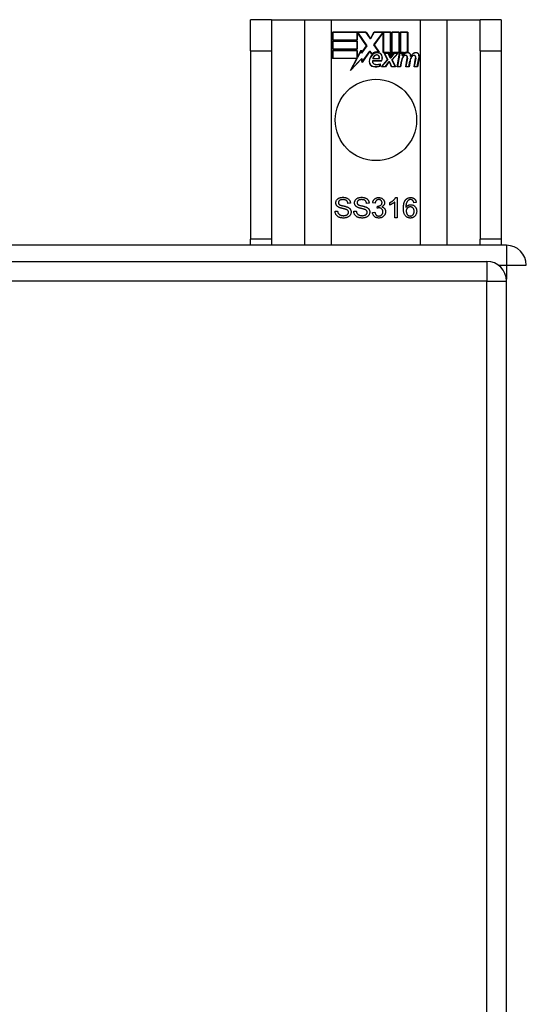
# Model space of a CAD drawing. Header units: inches. Extents: x 28 to 747, y 82 to 346.
# Tile 130 of 246: x 383.91 to 386.43, y 224.51 to 229.42. Entities that reach past the tile are written whole.
import ezdxf

# ---------------------------------------------------------------- set-up
doc = ezdxf.new("R2010")
doc.units = ezdxf.units.IN
doc.header["$MEASUREMENT"] = 0
doc.layers.add('Visible Edges(ANSI)', color=7, linetype='Continuous', lineweight=25)
doc.layers.add('Visible Tangent Edges(ANSI)', color=7, linetype='Continuous', lineweight=25)

msp = doc.modelspace()

# ---------------------------------------------------------------- linework, layer by layer
at = {"layer": 'Visible Edges(ANSI)'}
for p, q in [((385.1612, 229.4171), (385.0562, 229.4171)), ((385.0562, 229.2611), (385.0562, 229.4171)), ((385.1612, 229.4171), (385.1612, 229.2611)), ((385.1612, 229.4171), (385.3253, 229.4171)), ((385.3253, 229.4171), (385.46, 229.4171)), ((385.46, 229.4171), (385.9024, 229.4171)), ((385.9024, 229.4171), (386.037, 229.4171)), ((386.037, 229.4171), (386.2012, 229.4171)), ((386.2012, 229.2611), (386.2012, 229.4171)), ((386.3062, 229.4171), (386.2012, 229.4171)), ((386.3062, 229.4171), (386.3062, 229.2611)), ((385.465, 229.3149), (385.465, 229.3551)), ((385.465, 229.3551), (385.6322, 229.3551)), ((385.4657, 229.3543), (385.4657, 229.3157)), ((385.6318, 229.3543), (385.4657, 229.3543)), ((385.5876, 229.3157), (385.5876, 229.3502)), ((385.5876, 229.3502), (385.5921, 229.3502)), ((385.5917, 229.3494), (385.5883, 229.3494)), ((385.5883, 229.3494), (385.5883, 229.3149)), ((385.6345, 229.2872), (385.5917, 229.3494)), ((385.5921, 229.3502), (385.6354, 229.2872)), ((385.6543, 229.321), (385.6318, 229.3543)), ((385.6322, 229.3551), (385.6542, 229.3224)), ((385.6542, 229.3224), (385.6716, 229.3551)), ((385.672, 229.3543), (385.6543, 229.321)), ((385.671, 229.2923), (385.7143, 229.3502)), ((385.6716, 229.3551), (385.7552, 229.3551)), ((385.7545, 229.3543), (385.672, 229.3543)), ((385.7147, 229.3494), (385.672, 229.2923)), ((385.7143, 229.3502), (385.7185, 229.3502)), ((385.7177, 229.3494), (385.7147, 229.3494)), ((385.7177, 229.254), (385.7177, 229.3494)), ((385.7185, 229.3502), (385.7185, 229.2548)), ((385.7545, 229.2356), (385.7545, 229.3543)), ((385.7552, 229.3551), (385.7552, 229.2319)), ((385.7605, 229.2411), (385.7605, 229.3551)), ((385.7605, 229.3551), (385.7976, 229.3551)), ((385.7612, 229.3543), (385.7612, 229.2434)), ((385.7968, 229.3543), (385.7612, 229.3543)), ((385.7968, 229.2548), (385.7968, 229.3543)), ((385.7976, 229.3551), (385.7976, 229.254)), ((385.8028, 229.254), (385.8028, 229.3551)), ((385.8028, 229.3551), (385.84, 229.3551)), ((385.8036, 229.3543), (385.8036, 229.2548)), ((385.8392, 229.3543), (385.8036, 229.3543)), ((385.8392, 229.2565), (385.8392, 229.3543)), ((385.84, 229.3551), (385.84, 229.2557)), ((385.5883, 229.3149), (385.465, 229.3149)), ((385.465, 229.2696), (385.465, 229.3097)), ((385.465, 229.3097), (385.5883, 229.3097)), ((385.5883, 229.2696), (385.465, 229.2696)), ((385.4657, 229.3157), (385.5876, 229.3157)), ((385.4657, 229.3089), (385.4657, 229.2703)), ((385.5876, 229.3089), (385.4657, 229.3089)), ((385.4657, 229.2703), (385.5876, 229.2703)), ((385.5876, 229.2703), (385.5876, 229.3089)), ((385.5883, 229.3097), (385.5883, 229.2696)), ((385.6354, 229.2872), (385.6095, 229.2502)), ((385.6099, 229.2521), (385.6345, 229.2872)), ((385.6961, 229.2561), (385.671, 229.2923)), ((385.672, 229.2923), (385.6978, 229.2549)), ((385.0562, 229.2611), (385.0562, 228.3231)), ((385.1612, 229.2611), (385.1612, 228.3231)), ((385.465, 229.2238), (385.465, 229.2639)), ((385.465, 229.2639), (385.5883, 229.2639)), ((385.5862, 229.2238), (385.465, 229.2238)), ((385.5876, 229.2632), (385.4657, 229.2632)), ((385.4657, 229.2632), (385.4657, 229.2246)), ((385.4657, 229.2246), (385.5874, 229.2246)), ((385.5551, 229.1642), (385.5862, 229.2238)), ((385.6099, 229.2219), (385.5551, 229.1642)), ((385.5874, 229.2246), (385.5583, 229.1686)), ((385.5583, 229.1686), (385.6105, 229.2236)), ((385.5876, 229.2287), (385.5876, 229.2632)), ((385.5896, 229.2287), (385.5876, 229.2287)), ((385.5883, 229.2639), (385.5883, 229.2294)), ((385.5883, 229.2294), (385.5891, 229.2294)), ((385.5891, 229.2294), (385.6075, 229.2647)), ((385.6071, 229.2624), (385.5896, 229.2287)), ((385.6095, 229.2502), (385.6071, 229.2624)), ((385.6075, 229.2647), (385.6099, 229.2521)), ((385.6124, 229.2042), (385.6099, 229.2219)), ((385.6105, 229.2236), (385.6129, 229.2062)), ((385.6517, 229.2593), (385.6124, 229.2042)), ((385.6129, 229.2062), (385.6518, 229.2606)), ((385.6604, 229.2448), (385.6517, 229.2593)), ((385.6518, 229.2606), (385.6605, 229.246)), ((385.6971, 229.2223), (385.6659, 229.2223)), ((385.6667, 229.2231), (385.6967, 229.2231)), ((385.7458, 229.254), (385.7177, 229.254)), ((385.7185, 229.2548), (385.7463, 229.2548)), ((385.7398, 229.2171), (385.7226, 229.2504)), ((385.7226, 229.2504), (385.7428, 229.2504)), ((385.7238, 229.2497), (385.7407, 229.217)), ((385.7423, 229.2497), (385.7238, 229.2497)), ((385.7521, 229.2267), (385.7423, 229.2497)), ((385.7428, 229.2504), (385.7526, 229.2275)), ((385.7552, 229.2319), (385.7458, 229.254)), ((385.7463, 229.2548), (385.7545, 229.2356)), ((385.7556, 229.2267), (385.7521, 229.2267)), ((385.7526, 229.2275), (385.7552, 229.2275)), ((385.7552, 229.2275), (385.7719, 229.2504)), ((385.7723, 229.2497), (385.7556, 229.2267)), ((385.7698, 229.254), (385.7605, 229.2411)), ((385.7611, 229.2174), (385.7906, 229.2497)), ((385.7612, 229.2434), (385.7695, 229.2548)), ((385.7923, 229.2504), (385.762, 229.2173)), ((385.7695, 229.2548), (385.7968, 229.2548)), ((385.7976, 229.254), (385.7698, 229.254)), ((385.7719, 229.2504), (385.7923, 229.2504)), ((385.7906, 229.2497), (385.7723, 229.2497)), ((385.7875, 229.1822), (385.7995, 229.2504)), ((385.8001, 229.2497), (385.7883, 229.1829)), ((385.7995, 229.2504), (385.8137, 229.2504)), ((385.8129, 229.2497), (385.8001, 229.2497)), ((385.8182, 229.254), (385.8028, 229.254)), ((385.8036, 229.2548), (385.819, 229.2548)), ((385.8118, 229.2377), (385.8129, 229.2497)), ((385.8167, 229.2377), (385.8118, 229.2377)), ((385.8137, 229.2504), (385.8127, 229.2384)), ((385.8127, 229.2384), (385.8163, 229.2384)), ((385.8175, 229.2463), (385.8182, 229.254)), ((385.819, 229.2548), (385.8185, 229.2483)), ((385.8298, 229.1822), (385.8374, 229.2253)), ((385.8382, 229.2252), (385.8307, 229.1829)), ((385.8718, 229.1822), (385.8794, 229.2253)), ((385.8802, 229.2252), (385.8727, 229.1829)), ((385.8877, 229.1829), (385.8959, 229.2252)), ((385.8966, 229.225), (385.8883, 229.1822)), ((386.2012, 229.2611), (386.2012, 228.3231)), ((386.3062, 229.2611), (386.3062, 228.3231)), ((385.6643, 229.2126), (385.7101, 229.2126)), ((385.7106, 229.2118), (385.6648, 229.2118)), ((385.7016, 229.1861), (385.7016, 229.1957)), ((385.7023, 229.1968), (385.7023, 229.1856)), ((385.7091, 229.1822), (385.7398, 229.2171)), ((385.7293, 229.1822), (385.7091, 229.1822)), ((385.7407, 229.217), (385.7107, 229.1829)), ((385.7107, 229.1829), (385.7289, 229.1829)), ((385.7289, 229.1829), (385.7458, 229.2073)), ((385.7462, 229.2066), (385.7293, 229.1822)), ((385.7458, 229.2073), (385.7497, 229.2073)), ((385.7492, 229.2066), (385.7462, 229.2066)), ((385.7586, 229.1822), (385.7492, 229.2066)), ((385.7497, 229.2073), (385.7591, 229.1829)), ((385.7788, 229.1822), (385.7586, 229.1822)), ((385.7591, 229.1829), (385.7776, 229.1829)), ((385.7776, 229.1829), (385.7611, 229.2174)), ((385.762, 229.2173), (385.7788, 229.1822)), ((385.804, 229.1822), (385.7875, 229.1822)), ((385.7883, 229.1829), (385.8033, 229.1829)), ((385.8033, 229.1829), (385.8082, 229.2105)), ((385.8089, 229.2103), (385.804, 229.1822)), ((385.8463, 229.1822), (385.8298, 229.1822)), ((385.8307, 229.1829), (385.8457, 229.1829)), ((385.8457, 229.1829), (385.8505, 229.2104)), ((385.8513, 229.2103), (385.8463, 229.1822)), ((385.8883, 229.1822), (385.8718, 229.1822)), ((385.8727, 229.1829), (385.8877, 229.1829)), ((385.5544, 228.5014), (385.5417, 228.5004)), ((385.6476, 228.5014), (385.6349, 228.5004)), ((385.6772, 228.5018), (385.665, 228.504)), ((385.688, 228.4769), (385.6893, 228.4877)), ((385.7507, 228.4929), (385.7507, 228.5048)), ((385.7753, 228.4295), (385.7753, 228.5077)), ((385.7796, 228.5299), (385.7875, 228.5299)), ((385.7875, 228.5299), (385.7875, 228.4295)), ((385.8828, 228.505), (385.8706, 228.504)), ((385.4777, 228.4617), (385.4902, 228.4628)), ((385.5709, 228.4617), (385.5834, 228.4628)), ((385.6637, 228.4561), (385.676, 228.4577)), ((385.7875, 228.4295), (385.7753, 228.4295)), ((386.3322, 228.2921), (314.5302, 228.2921)), ((385.0562, 228.2921), (385.0562, 228.3231)), ((385.1612, 228.3231), (385.1612, 228.2921)), ((386.2012, 228.2921), (386.2012, 228.3231)), ((386.3062, 228.3231), (386.3062, 228.2921)), ((314.6287, 228.2117), (386.2337, 228.2117)), ((386.3327, 189.3927), (386.3327, 228.1127))]:
    msp.add_line(p, q, dxfattribs=at)
at = {"layer": 'Visible Edges(ANSI)', "flags": 128}
for points in [[(385.4814, 228.5037), (385.4815, 228.5056), (385.4817, 228.5074), (385.482, 228.5093), (385.4825, 228.511), (385.4831, 228.5128), (385.4838, 228.5145), (385.4847, 228.5162), (385.4857, 228.5179), (385.4869, 228.5195), (385.4881, 228.521), (385.4895, 228.5223), (385.491, 228.5236), (385.4927, 228.5248), (385.4944, 228.5259), (385.4963, 228.5269), (385.4983, 228.5279), (385.5004, 228.5287), (385.5026, 228.5294), (385.5048, 228.5299), (385.507, 228.5304), (385.5094, 228.5308), (385.5118, 228.5311), (385.5142, 228.5312), (385.5167, 228.5313)], [(385.5167, 228.5313), (385.5195, 228.5312), (385.5221, 228.5311), (385.5247, 228.5308), (385.5272, 228.5304), (385.5296, 228.5299), (385.5319, 228.5293), (385.5342, 228.5285), (385.5363, 228.5277), (385.5384, 228.5268), (385.5403, 228.5257), (385.5422, 228.5245), (385.5439, 228.5233), (385.5454, 228.5219), (385.5469, 228.5204), (385.5482, 228.5188), (385.5495, 228.5171), (385.5505, 228.5154), (385.5515, 228.5135), (385.5523, 228.5117), (385.553, 228.5097), (385.5535, 228.5077), (385.5539, 228.5057), (385.5542, 228.5036), (385.5544, 228.5014)], [(385.5746, 228.5037), (385.5747, 228.5056), (385.5749, 228.5074), (385.5752, 228.5093), (385.5757, 228.511), (385.5763, 228.5128), (385.5771, 228.5145), (385.5779, 228.5162), (385.5789, 228.5179), (385.5801, 228.5195), (385.5814, 228.521), (385.5827, 228.5223), (385.5842, 228.5236), (385.5859, 228.5248), (385.5876, 228.5259), (385.5895, 228.5269), (385.5915, 228.5279), (385.5936, 228.5287), (385.5958, 228.5294), (385.598, 228.5299), (385.6003, 228.5304), (385.6026, 228.5308), (385.605, 228.5311), (385.6074, 228.5312), (385.6099, 228.5313)], [(385.6099, 228.5313), (385.6127, 228.5312), (385.6153, 228.5311), (385.6179, 228.5308), (385.6204, 228.5304), (385.6228, 228.5299), (385.6251, 228.5293), (385.6274, 228.5285), (385.6296, 228.5277), (385.6316, 228.5268), (385.6336, 228.5257), (385.6354, 228.5245), (385.6371, 228.5233), (385.6387, 228.5219), (385.6401, 228.5204), (385.6415, 228.5188), (385.6427, 228.5171), (385.6438, 228.5154), (385.6447, 228.5135), (385.6455, 228.5117), (385.6462, 228.5097), (385.6468, 228.5077), (385.6472, 228.5057), (385.6474, 228.5036), (385.6476, 228.5014)], [(385.4956, 228.482), (385.4944, 228.4826), (385.4933, 228.4833), (385.4923, 228.484), (385.4912, 228.4847), (385.4903, 228.4854), (385.4894, 228.4862), (385.4885, 228.487), (385.4877, 228.4878), (385.4869, 228.4886), (385.4862, 228.4895), (385.4855, 228.4904), (385.4849, 228.4913), (385.4844, 228.4922), (385.4839, 228.4932), (385.4834, 228.4941), (385.483, 228.4951), (385.4826, 228.4961), (385.4823, 228.4972), (385.482, 228.4982), (385.4818, 228.4993), (385.4816, 228.5003), (385.4815, 228.5014), (385.4815, 228.5026), (385.4814, 228.5037)], [(385.5173, 228.5196), (385.5153, 228.5196), (385.5134, 228.5195), (385.5116, 228.5193), (385.5099, 228.5191), (385.5083, 228.5189), (385.5068, 228.5185), (385.5054, 228.5181), (385.5041, 228.5177), (385.5029, 228.5171), (385.5017, 228.5166), (385.5006, 228.5159), (385.4997, 228.5152), (385.4988, 228.5145), (385.498, 228.5137), (385.4973, 228.5129), (385.4966, 228.5121), (385.496, 228.5112), (385.4955, 228.5103), (385.4951, 228.5094), (385.4948, 228.5085), (385.4945, 228.5076), (385.4943, 228.5066), (385.4942, 228.5056), (385.4942, 228.5046)], [(385.4942, 228.5046), (385.4942, 228.5042), (385.4942, 228.5037), (385.4942, 228.5033), (385.4943, 228.5029), (385.4943, 228.5024), (385.4944, 228.502), (385.4945, 228.5016), (385.4946, 228.5012), (385.4947, 228.5008), (385.4948, 228.5004), (385.495, 228.5), (385.4951, 228.4997), (385.4953, 228.4993), (385.4955, 228.4989), (385.4957, 228.4986), (385.4959, 228.4982), (385.4961, 228.4979), (385.4963, 228.4976), (385.4966, 228.4972), (385.4969, 228.4969), (385.4971, 228.4966), (385.4974, 228.4963), (385.4977, 228.496), (385.498, 228.4957)], [(385.5329, 228.4708), (385.5321, 228.471), (385.5313, 228.4713), (385.5302, 228.4717), (385.5291, 228.472), (385.5278, 228.4724), (385.5264, 228.4728), (385.5248, 228.4732), (385.5231, 228.4737), (385.5213, 228.4741), (385.5193, 228.4746), (385.5172, 228.4751), (385.515, 228.4757), (385.5128, 228.4762), (385.5106, 228.4768), (385.5086, 228.4773), (385.5067, 228.4779), (385.5049, 228.4784), (385.5032, 228.4789), (385.5017, 228.4794), (385.5002, 228.48), (385.4989, 228.4805), (385.4977, 228.481), (385.4966, 228.4815), (385.4956, 228.482)], [(385.498, 228.4957), (385.4988, 228.4951), (385.4997, 228.4945), (385.5008, 228.494), (385.502, 228.4934), (385.5034, 228.4928), (385.505, 228.4922), (385.5068, 228.4916), (385.5087, 228.491), (385.5108, 228.4904), (385.5131, 228.4898), (385.5155, 228.4892), (385.5181, 228.4886), (385.5208, 228.488), (385.5232, 228.4874), (385.5256, 228.4868), (385.5278, 228.4863), (385.5299, 228.4857), (385.5318, 228.4852), (385.5336, 228.4846), (385.5352, 228.4841), (385.5367, 228.4836), (385.5381, 228.4831), (385.5393, 228.4827), (385.5403, 228.4822)], [(385.5417, 228.5004), (385.5415, 228.502), (385.5412, 228.5035), (385.5409, 228.5049), (385.5405, 228.5062), (385.54, 228.5075), (385.5395, 228.5088), (385.5389, 228.5099), (385.5382, 228.511), (385.5374, 228.5121), (385.5366, 228.513), (385.5357, 228.5139), (385.5348, 228.5148), (385.5338, 228.5156), (385.5326, 228.5163), (385.5315, 228.5169), (385.5302, 228.5175), (385.5288, 228.518), (385.5274, 228.5184), (385.5259, 228.5188), (385.5243, 228.5191), (385.5227, 228.5193), (385.521, 228.5195), (385.5191, 228.5196), (385.5173, 228.5196)], [(385.5403, 228.4822), (385.5418, 228.4815), (385.5431, 228.4808), (385.5444, 228.48), (385.5456, 228.4793), (385.5468, 228.4785), (385.5479, 228.4776), (385.5489, 228.4768), (385.5499, 228.4759), (385.5508, 228.4749), (385.5517, 228.474), (385.5525, 228.473), (385.5532, 228.472), (385.5539, 228.4709), (385.5545, 228.4699), (385.555, 228.4688), (385.5555, 228.4677), (385.5559, 228.4665), (385.5563, 228.4654), (385.5566, 228.4642), (385.5569, 228.4629), (385.5571, 228.4617), (385.5572, 228.4604), (385.5573, 228.4591), (385.5573, 228.4578)], [(385.5888, 228.482), (385.5877, 228.4826), (385.5865, 228.4833), (385.5855, 228.484), (385.5845, 228.4847), (385.5835, 228.4854), (385.5826, 228.4862), (385.5817, 228.487), (385.5809, 228.4878), (385.5801, 228.4886), (385.5794, 228.4895), (385.5788, 228.4904), (385.5781, 228.4913), (385.5776, 228.4922), (385.5771, 228.4932), (385.5766, 228.4941), (385.5762, 228.4951), (385.5758, 228.4961), (385.5755, 228.4972), (385.5753, 228.4982), (385.575, 228.4993), (385.5749, 228.5003), (385.5747, 228.5014), (385.5747, 228.5026), (385.5746, 228.5037)], [(385.6105, 228.5196), (385.6085, 228.5196), (385.6066, 228.5195), (385.6049, 228.5193), (385.6032, 228.5191), (385.6016, 228.5189), (385.6001, 228.5185), (385.5986, 228.5181), (385.5973, 228.5177), (385.5961, 228.5171), (385.5949, 228.5166), (385.5939, 228.5159), (385.5929, 228.5152), (385.592, 228.5145), (385.5912, 228.5137), (385.5905, 228.5129), (385.5898, 228.5121), (385.5893, 228.5112), (385.5888, 228.5103), (385.5883, 228.5094), (385.588, 228.5085), (385.5877, 228.5076), (385.5875, 228.5066), (385.5874, 228.5056), (385.5874, 228.5046)], [(385.5874, 228.5046), (385.5874, 228.5042), (385.5874, 228.5037), (385.5874, 228.5033), (385.5875, 228.5029), (385.5875, 228.5024), (385.5876, 228.502), (385.5877, 228.5016), (385.5878, 228.5012), (385.5879, 228.5008), (385.588, 228.5004), (385.5882, 228.5), (385.5883, 228.4997), (385.5885, 228.4993), (385.5887, 228.4989), (385.5889, 228.4986), (385.5891, 228.4982), (385.5893, 228.4979), (385.5896, 228.4976), (385.5898, 228.4972), (385.5901, 228.4969), (385.5903, 228.4966), (385.5906, 228.4963), (385.5909, 228.496), (385.5913, 228.4957)], [(385.6261, 228.4708), (385.6254, 228.471), (385.6245, 228.4713), (385.6235, 228.4717), (385.6223, 228.472), (385.621, 228.4724), (385.6196, 228.4728), (385.618, 228.4732), (385.6164, 228.4737), (385.6145, 228.4741), (385.6126, 228.4746), (385.6105, 228.4751), (385.6082, 228.4757), (385.606, 228.4762), (385.6038, 228.4768), (385.6018, 228.4773), (385.5999, 228.4779), (385.5981, 228.4784), (385.5965, 228.4789), (385.5949, 228.4794), (385.5934, 228.48), (385.5921, 228.4805), (385.5909, 228.481), (385.5898, 228.4815), (385.5888, 228.482)], [(385.5913, 228.4957), (385.592, 228.4951), (385.5929, 228.4945), (385.594, 228.494), (385.5952, 228.4934), (385.5966, 228.4928), (385.5982, 228.4922), (385.6, 228.4916), (385.6019, 228.491), (385.604, 228.4904), (385.6063, 228.4898), (385.6087, 228.4892), (385.6113, 228.4886), (385.614, 228.488), (385.6165, 228.4874), (385.6188, 228.4868), (385.621, 228.4863), (385.6231, 228.4857), (385.625, 228.4852), (385.6268, 228.4846), (385.6284, 228.4841), (385.6299, 228.4836), (385.6313, 228.4831), (385.6325, 228.4827), (385.6336, 228.4822)], [(385.6349, 228.5004), (385.6347, 228.502), (385.6345, 228.5035), (385.6341, 228.5049), (385.6337, 228.5062), (385.6332, 228.5075), (385.6327, 228.5088), (385.6321, 228.5099), (385.6314, 228.511), (385.6307, 228.5121), (385.6298, 228.513), (385.629, 228.5139), (385.628, 228.5148), (385.627, 228.5156), (385.6259, 228.5163), (385.6247, 228.5169), (385.6234, 228.5175), (385.6221, 228.518), (385.6206, 228.5184), (385.6191, 228.5188), (385.6176, 228.5191), (385.6159, 228.5193), (385.6142, 228.5195), (385.6124, 228.5196), (385.6105, 228.5196)], [(385.6336, 228.4822), (385.635, 228.4815), (385.6363, 228.4808), (385.6376, 228.48), (385.6389, 228.4793), (385.64, 228.4785), (385.6411, 228.4776), (385.6422, 228.4768), (385.6431, 228.4759), (385.644, 228.4749), (385.6449, 228.474), (385.6457, 228.473), (385.6464, 228.472), (385.6471, 228.4709), (385.6477, 228.4699), (385.6482, 228.4688), (385.6487, 228.4677), (385.6491, 228.4665), (385.6495, 228.4654), (385.6498, 228.4642), (385.6501, 228.4629), (385.6503, 228.4617), (385.6504, 228.4604), (385.6505, 228.4591), (385.6506, 228.4578)], [(385.665, 228.504), (385.6654, 228.506), (385.6659, 228.508), (385.6665, 228.5098), (385.6671, 228.5116), (385.6679, 228.5133), (385.6687, 228.515), (385.6696, 228.5165), (385.6705, 228.518), (385.6716, 228.5194), (385.6727, 228.5207), (385.6739, 228.522), (385.6752, 228.5231), (385.6766, 228.5242), (385.678, 228.5252), (385.6794, 228.5261), (385.681, 228.5269), (385.6825, 228.5276), (385.6842, 228.5282), (385.6858, 228.5287), (385.6876, 228.5292), (385.6894, 228.5295), (385.6912, 228.5297), (385.6931, 228.5299), (385.6951, 228.5299)], [(385.6953, 228.5199), (385.6941, 228.5198), (385.693, 228.5197), (385.6919, 228.5196), (385.6908, 228.5194), (385.6897, 228.5191), (385.6887, 228.5187), (385.6878, 228.5183), (385.6868, 228.5179), (385.6859, 228.5173), (385.685, 228.5167), (385.6842, 228.5161), (385.6834, 228.5154), (385.6826, 228.5146), (385.6819, 228.5137), (385.6812, 228.5128), (385.6806, 228.5118), (385.68, 228.5108), (385.6795, 228.5097), (385.679, 228.5086), (385.6785, 228.5073), (385.6781, 228.506), (385.6778, 228.5047), (385.6775, 228.5033), (385.6772, 228.5018)], [(385.6893, 228.4877), (385.6894, 228.4877), (385.6895, 228.4877), (385.6896, 228.4877), (385.6897, 228.4876), (385.6898, 228.4876), (385.6899, 228.4876), (385.69, 228.4876), (385.6901, 228.4876), (385.6902, 228.4876), (385.6903, 228.4876), (385.6903, 228.4876), (385.6904, 228.4876), (385.6905, 228.4876), (385.6906, 228.4876), (385.6907, 228.4876), (385.6907, 228.4876), (385.6908, 228.4875), (385.6909, 228.4875), (385.6909, 228.4875), (385.691, 228.4875), (385.6911, 228.4875), (385.6911, 228.4875), (385.6912, 228.4875), (385.6913, 228.4875)], [(385.6913, 228.4875), (385.6926, 228.4876), (385.6938, 228.4877), (385.6951, 228.4878), (385.6963, 228.488), (385.6975, 228.4883), (385.6987, 228.4886), (385.6999, 228.4889), (385.701, 228.4894), (385.7022, 228.4899), (385.7033, 228.4904), (385.7043, 228.491), (385.7054, 228.4917), (385.7064, 228.4924), (385.7073, 228.4931), (385.7081, 228.494), (385.7089, 228.4949), (385.7095, 228.4958), (385.7101, 228.4969), (385.7106, 228.4979), (385.711, 228.4991), (385.7113, 228.5003), (385.7115, 228.5015), (385.7116, 228.5028), (385.7117, 228.5042)], [(385.6951, 228.5299), (385.6971, 228.5299), (385.6991, 228.5297), (385.701, 228.5294), (385.7029, 228.529), (385.7048, 228.5285), (385.7066, 228.5279), (385.7084, 228.5272), (385.7101, 228.5264), (385.7118, 228.5255), (385.7134, 228.5245), (385.7148, 228.5234), (385.7162, 228.5223), (385.7175, 228.521), (385.7186, 228.5197), (385.7197, 228.5183), (385.7207, 228.5168), (385.7215, 228.5153), (385.7223, 228.5138), (385.7229, 228.5122), (385.7234, 228.5106), (385.7238, 228.509), (385.7241, 228.5073), (385.7243, 228.5057), (385.7243, 228.504)], [(385.7117, 228.5042), (385.7117, 228.5053), (385.7116, 228.5064), (385.7114, 228.5075), (385.7112, 228.5085), (385.7109, 228.5095), (385.7105, 228.5104), (385.7101, 228.5113), (385.7097, 228.5122), (385.7091, 228.5131), (385.7085, 228.5139), (385.7078, 228.5147), (385.7071, 228.5154), (385.7063, 228.5161), (385.7055, 228.5168), (385.7047, 228.5174), (385.7038, 228.5179), (385.7028, 228.5183), (385.7019, 228.5187), (385.7009, 228.5191), (385.6998, 228.5194), (385.6988, 228.5196), (385.6976, 228.5197), (385.6965, 228.5198), (385.6953, 228.5199)], [(385.7243, 228.504), (385.7243, 228.5029), (385.7242, 228.5019), (385.7241, 228.5008), (385.724, 228.4998), (385.7237, 228.4988), (385.7235, 228.4978), (385.7232, 228.4968), (385.7228, 228.4959), (385.7224, 228.4949), (385.7219, 228.494), (385.7214, 228.4931), (385.7209, 228.4922), (385.7203, 228.4913), (385.7196, 228.4905), (385.7189, 228.4897), (385.7182, 228.4889), (385.7174, 228.4881), (385.7166, 228.4874), (385.7157, 228.4867), (385.7147, 228.4861), (385.7138, 228.4854), (385.7127, 228.4848), (385.7117, 228.4843), (385.7105, 228.4837)], [(385.7105, 228.4837), (385.712, 228.4834), (385.7134, 228.4829), (385.7147, 228.4824), (385.716, 228.4819), (385.7173, 228.4812), (385.7185, 228.4806), (385.7196, 228.4798), (385.7206, 228.479), (385.7216, 228.4782), (385.7226, 228.4773), (385.7235, 228.4763), (385.7243, 228.4752), (385.7251, 228.4741), (385.7258, 228.473), (385.7265, 228.4718), (385.727, 228.4706), (385.7276, 228.4693), (385.728, 228.468), (385.7284, 228.4666), (385.7287, 228.4652), (385.7289, 228.4637), (385.7291, 228.4622), (385.7292, 228.4607), (385.7292, 228.4591)], [(385.7507, 228.5048), (385.7524, 228.5057), (385.7541, 228.5065), (385.7557, 228.5074), (385.7573, 228.5083), (385.7588, 228.5092), (385.7604, 228.5102), (385.7618, 228.5112), (385.7633, 228.5122), (385.7647, 228.5132), (385.7661, 228.5143), (385.7674, 228.5154), (385.7687, 228.5165), (385.77, 228.5177), (385.7711, 228.5188), (385.7723, 228.52), (385.7733, 228.5211), (385.7743, 228.5222), (385.7753, 228.5233), (385.7761, 228.5244), (385.777, 228.5255), (385.7777, 228.5266), (385.7784, 228.5277), (385.779, 228.5288), (385.7796, 228.5299)], [(385.7753, 228.5077), (385.7745, 228.507), (385.7737, 228.5063), (385.7729, 228.5056), (385.772, 228.5049), (385.7711, 228.5042), (385.7701, 228.5035), (385.7691, 228.5028), (385.7681, 228.5021), (385.7671, 228.5014), (385.766, 228.5007), (385.7648, 228.5), (385.7636, 228.4993), (385.7624, 228.4986), (385.7613, 228.498), (385.7601, 228.4973), (385.759, 228.4967), (385.7579, 228.4962), (385.7568, 228.4956), (385.7557, 228.4951), (385.7547, 228.4946), (385.7537, 228.4941), (385.7527, 228.4937), (385.7517, 228.4933), (385.7507, 228.4929)], [(385.8185, 228.4763), (385.8185, 228.4787), (385.8185, 228.481), (385.8186, 228.4833), (385.8188, 228.4855), (385.8189, 228.4877), (385.8191, 228.4898), (385.8194, 228.4919), (385.8197, 228.4939), (385.82, 228.4958), (385.8203, 228.4977), (385.8207, 228.4996), (385.8212, 228.5014), (385.8216, 228.5031), (385.8221, 228.5048), (385.8227, 228.5064), (385.8232, 228.5079), (385.8239, 228.5094), (385.8245, 228.5109), (385.8252, 228.5123), (385.8259, 228.5136), (385.8267, 228.5149), (385.8275, 228.5162), (385.8283, 228.5174), (385.8292, 228.5185)], [(385.8292, 228.5185), (385.83, 228.5194), (385.8308, 228.5203), (385.8316, 228.5212), (385.8325, 228.522), (385.8334, 228.5227), (385.8343, 228.5235), (385.8352, 228.5242), (385.8361, 228.5248), (385.8371, 228.5254), (385.8381, 228.526), (385.8391, 228.5266), (385.8402, 228.5271), (385.8412, 228.5275), (385.8423, 228.5279), (385.8434, 228.5283), (385.8445, 228.5286), (385.8457, 228.5289), (385.8469, 228.5292), (385.848, 228.5294), (385.8493, 228.5296), (385.8505, 228.5297), (385.8518, 228.5298), (385.8531, 228.5299), (385.8544, 228.5299)], [(385.8433, 228.5166), (385.8424, 228.5158), (385.8415, 228.5151), (385.8406, 228.5142), (385.8397, 228.5133), (385.8389, 228.5124), (385.8381, 228.5114), (385.8374, 228.5103), (385.8367, 228.5092), (385.836, 228.5081), (385.8354, 228.5068), (385.8347, 228.5056), (385.8342, 228.5042), (385.8336, 228.5028), (385.8331, 228.5013), (385.8327, 228.4997), (385.8323, 228.498), (385.8319, 228.4962), (385.8316, 228.4944), (385.8313, 228.4924), (385.8311, 228.4903), (385.8309, 228.4881), (385.8308, 228.4859), (385.8307, 228.4835), (385.8307, 228.4811)], [(385.8307, 228.4811), (385.8314, 228.4822), (385.8322, 228.4832), (385.833, 228.4842), (385.8338, 228.4852), (385.8347, 228.4861), (385.8356, 228.487), (385.8365, 228.4878), (385.8375, 228.4885), (385.8384, 228.4893), (385.8394, 228.4899), (385.8405, 228.4905), (385.8415, 228.4911), (385.8426, 228.4916), (385.8437, 228.4921), (385.8448, 228.4926), (385.8459, 228.4929), (385.847, 228.4933), (385.8481, 228.4936), (385.8492, 228.4938), (385.8504, 228.494), (385.8515, 228.4942), (385.8527, 228.4943), (385.8538, 228.4944), (385.855, 228.4944)], [(385.8525, 228.4836), (385.8511, 228.4835), (385.8498, 228.4834), (385.8485, 228.4832), (385.8472, 228.4829), (385.846, 228.4825), (385.8448, 228.4821), (385.8436, 228.4815), (385.8425, 228.4809), (385.8414, 228.4802), (385.8404, 228.4794), (385.8393, 228.4785), (385.8384, 228.4776), (385.8374, 228.4766), (385.8366, 228.4755), (385.8358, 228.4744), (385.8351, 228.4732), (385.8345, 228.472), (385.834, 228.4707), (385.8336, 228.4694), (385.8332, 228.468), (385.8329, 228.4665), (385.8327, 228.465), (385.8326, 228.4635), (385.8326, 228.4619)], [(385.8536, 228.5199), (385.8531, 228.5198), (385.8526, 228.5198), (385.8522, 228.5198), (385.8517, 228.5198), (385.8512, 228.5197), (385.8508, 228.5196), (385.8503, 228.5196), (385.8499, 228.5195), (385.8494, 228.5194), (385.849, 228.5193), (385.8485, 228.5192), (385.8481, 228.519), (385.8477, 228.5189), (385.8473, 228.5187), (385.8468, 228.5186), (385.8464, 228.5184), (385.846, 228.5182), (385.8456, 228.518), (385.8452, 228.5178), (385.8448, 228.5176), (385.8444, 228.5173), (385.8441, 228.5171), (385.8437, 228.5168), (385.8433, 228.5166)], [(385.8719, 228.4612), (385.8719, 228.4629), (385.8717, 228.4646), (385.8716, 228.4661), (385.8713, 228.4677), (385.8709, 228.4691), (385.8705, 228.4705), (385.87, 228.4718), (385.8695, 228.4731), (385.8688, 228.4743), (385.8681, 228.4755), (385.8673, 228.4766), (385.8664, 228.4776), (385.8655, 228.4785), (385.8645, 228.4794), (385.8635, 228.4802), (385.8624, 228.4809), (385.8613, 228.4815), (385.8602, 228.4821), (385.859, 228.4825), (385.8578, 228.4829), (385.8565, 228.4832), (385.8552, 228.4834), (385.8539, 228.4835), (385.8525, 228.4836)], [(385.866, 228.5146), (385.8655, 228.515), (385.8651, 228.5154), (385.8647, 228.5158), (385.8642, 228.5162), (385.8638, 228.5166), (385.8633, 228.5169), (385.8628, 228.5172), (385.8623, 228.5175), (385.8619, 228.5178), (385.8614, 228.5181), (385.8609, 228.5183), (385.8604, 228.5185), (385.8598, 228.5187), (385.8593, 228.5189), (385.8588, 228.5191), (385.8582, 228.5193), (385.8577, 228.5194), (385.8571, 228.5195), (385.8566, 228.5196), (385.856, 228.5197), (385.8554, 228.5198), (385.8548, 228.5198), (385.8542, 228.5198), (385.8536, 228.5199)], [(385.8544, 228.5299), (385.8563, 228.5299), (385.8582, 228.5297), (385.86, 228.5295), (385.8618, 228.5292), (385.8635, 228.5288), (385.8651, 228.5283), (385.8667, 228.5277), (385.8682, 228.527), (385.8697, 228.5262), (385.8711, 228.5253), (385.8724, 228.5243), (385.8737, 228.5233), (385.8749, 228.5221), (385.8761, 228.5209), (385.8771, 228.5197), (385.8781, 228.5183), (385.879, 228.5169), (385.8798, 228.5154), (385.8805, 228.5138), (385.8811, 228.5122), (385.8817, 228.5105), (385.8821, 228.5087), (385.8825, 228.5069), (385.8828, 228.505)], [(385.855, 228.4944), (385.857, 228.4943), (385.859, 228.4941), (385.8609, 228.4938), (385.8628, 228.4934), (385.8646, 228.4928), (385.8663, 228.4921), (385.8681, 228.4913), (385.8697, 228.4904), (385.8713, 228.4893), (385.8729, 228.4881), (385.8744, 228.4868), (385.8759, 228.4854), (385.8773, 228.4838), (385.8785, 228.4822), (385.8797, 228.4805), (385.8807, 228.4788), (385.8816, 228.4769), (385.8824, 228.475), (385.8831, 228.473), (385.8836, 228.471), (385.884, 228.4688), (385.8843, 228.4666), (385.8845, 228.4644), (385.8846, 228.462)], [(385.8706, 228.504), (385.8705, 228.5046), (385.8703, 228.5052), (385.8702, 228.5057), (385.87, 228.5063), (385.8698, 228.5068), (385.8697, 228.5074), (385.8695, 228.5079), (385.8693, 228.5084), (385.8692, 228.5089), (385.869, 228.5094), (385.8688, 228.5098), (385.8686, 228.5103), (385.8684, 228.5107), (385.8682, 228.5111), (385.868, 228.5115), (385.8678, 228.5119), (385.8676, 228.5123), (385.8674, 228.5127), (385.8671, 228.513), (385.8669, 228.5134), (385.8667, 228.5137), (385.8664, 228.514), (385.8662, 228.5143), (385.866, 228.5146)], [(385.5204, 228.4279), (385.517, 228.4279), (385.5138, 228.4281), (385.5108, 228.4284), (385.5079, 228.4288), (385.5051, 228.4294), (385.5024, 228.4301), (385.4999, 228.4309), (385.4976, 228.4318), (385.4954, 228.4329), (385.4933, 228.434), (385.4913, 228.4353), (385.4894, 228.4368), (385.4877, 228.4383), (385.4861, 228.44), (385.4846, 228.4418), (385.4832, 228.4437), (385.482, 228.4457), (385.4809, 228.4478), (385.48, 228.45), (385.4792, 228.4522), (385.4786, 228.4545), (385.4782, 228.4568), (385.4778, 228.4592), (385.4777, 228.4617)], [(385.4902, 228.4628), (385.4905, 228.4609), (385.4908, 228.4592), (385.4912, 228.4575), (385.4917, 228.4559), (385.4922, 228.4544), (385.4929, 228.453), (385.4936, 228.4517), (385.4943, 228.4504), (385.4952, 228.4492), (385.4962, 228.4481), (385.4973, 228.4471), (385.4985, 228.4461), (385.4998, 228.4451), (385.5012, 228.4442), (385.5028, 228.4434), (385.5044, 228.4426), (385.5061, 228.4419), (385.5079, 228.4413), (385.5098, 228.4408), (385.5117, 228.4404), (385.5136, 228.4401), (385.5156, 228.4399), (385.5177, 228.4397), (385.5198, 228.4397)], [(385.5198, 228.4397), (385.5216, 228.4397), (385.5234, 228.4398), (385.5252, 228.44), (385.5269, 228.4402), (385.5285, 228.4405), (385.5301, 228.4409), (385.5317, 228.4414), (385.5331, 228.4419), (385.5346, 228.4425), (385.5359, 228.4431), (385.5371, 228.4438), (385.5382, 228.4446), (385.5393, 228.4454), (385.5402, 228.4462), (385.541, 228.4471), (385.5418, 228.4481), (385.5425, 228.4491), (385.543, 228.4501), (385.5435, 228.4511), (385.5439, 228.4522), (385.5442, 228.4533), (385.5444, 228.4544), (385.5446, 228.4555), (385.5446, 228.4567)], [(385.5573, 228.4578), (385.5573, 228.4558), (385.5571, 228.4539), (385.5567, 228.4519), (385.5562, 228.45), (385.5556, 228.4482), (385.5548, 228.4463), (385.5538, 228.4445), (385.5528, 228.4428), (385.5516, 228.441), (385.5502, 228.4394), (385.5488, 228.4379), (385.5472, 228.4365), (385.5455, 228.4352), (385.5437, 228.4339), (385.5417, 228.4328), (385.5396, 228.4318), (385.5374, 228.4309), (385.5352, 228.4301), (385.5329, 228.4294), (385.5305, 228.4288), (385.5281, 228.4284), (385.5256, 228.4281), (385.523, 228.4279), (385.5204, 228.4279)], [(385.5446, 228.4567), (385.5446, 228.4574), (385.5445, 228.4582), (385.5444, 228.459), (385.5443, 228.4597), (385.5441, 228.4604), (385.5439, 228.4611), (385.5437, 228.4618), (385.5434, 228.4624), (385.5431, 228.4631), (385.5427, 228.4637), (385.5423, 228.4643), (385.5419, 228.4649), (385.5414, 228.4655), (385.5409, 228.466), (385.5403, 228.4666), (385.5397, 228.4671), (385.539, 228.4676), (385.5383, 228.4681), (385.5375, 228.4686), (385.5367, 228.4691), (385.5358, 228.4695), (385.5349, 228.4699), (385.5339, 228.4704), (385.5329, 228.4708)], [(385.6136, 228.4279), (385.6103, 228.4279), (385.6071, 228.4281), (385.604, 228.4284), (385.6011, 228.4288), (385.5983, 228.4294), (385.5957, 228.4301), (385.5932, 228.4309), (385.5908, 228.4318), (385.5886, 228.4329), (385.5865, 228.434), (385.5845, 228.4353), (385.5826, 228.4368), (385.5809, 228.4383), (385.5793, 228.44), (385.5778, 228.4418), (385.5764, 228.4437), (385.5752, 228.4457), (385.5741, 228.4478), (385.5732, 228.45), (385.5724, 228.4522), (385.5718, 228.4545), (385.5714, 228.4568), (385.5711, 228.4592), (385.5709, 228.4617)], [(385.5834, 228.4628), (385.5837, 228.4609), (385.584, 228.4592), (385.5844, 228.4575), (385.5849, 228.4559), (385.5855, 228.4544), (385.5861, 228.453), (385.5868, 228.4517), (385.5876, 228.4504), (385.5884, 228.4492), (385.5894, 228.4481), (385.5905, 228.4471), (385.5917, 228.4461), (385.593, 228.4451), (385.5944, 228.4442), (385.596, 228.4434), (385.5976, 228.4426), (385.5994, 228.4419), (385.6011, 228.4413), (385.603, 228.4408), (385.6049, 228.4404), (385.6068, 228.4401), (385.6088, 228.4399), (385.6109, 228.4397), (385.613, 228.4397)], [(385.613, 228.4397), (385.6148, 228.4397), (385.6166, 228.4398), (385.6184, 228.44), (385.6201, 228.4402), (385.6217, 228.4405), (385.6233, 228.4409), (385.6249, 228.4414), (385.6264, 228.4419), (385.6278, 228.4425), (385.6291, 228.4431), (385.6303, 228.4438), (385.6314, 228.4446), (385.6325, 228.4454), (385.6334, 228.4462), (385.6343, 228.4471), (385.635, 228.4481), (385.6357, 228.4491), (385.6362, 228.4501), (385.6367, 228.4511), (385.6371, 228.4522), (385.6374, 228.4533), (385.6377, 228.4544), (385.6378, 228.4555), (385.6378, 228.4567)], [(385.6506, 228.4578), (385.6505, 228.4558), (385.6503, 228.4539), (385.6499, 228.4519), (385.6494, 228.45), (385.6488, 228.4482), (385.648, 228.4463), (385.6471, 228.4445), (385.646, 228.4428), (385.6448, 228.441), (385.6434, 228.4394), (385.642, 228.4379), (385.6404, 228.4365), (385.6387, 228.4352), (385.6369, 228.4339), (385.6349, 228.4328), (385.6328, 228.4318), (385.6307, 228.4309), (385.6284, 228.4301), (385.6261, 228.4294), (385.6237, 228.4288), (385.6213, 228.4284), (385.6188, 228.4281), (385.6162, 228.4279), (385.6136, 228.4279)], [(385.6378, 228.4567), (385.6378, 228.4574), (385.6378, 228.4582), (385.6377, 228.459), (385.6375, 228.4597), (385.6374, 228.4604), (385.6372, 228.4611), (385.6369, 228.4618), (385.6366, 228.4624), (385.6363, 228.4631), (385.636, 228.4637), (385.6356, 228.4643), (385.6351, 228.4649), (385.6346, 228.4655), (385.6341, 228.466), (385.6335, 228.4666), (385.6329, 228.4671), (385.6322, 228.4676), (385.6315, 228.4681), (385.6307, 228.4686), (385.6299, 228.4691), (385.629, 228.4695), (385.6281, 228.4699), (385.6271, 228.4704), (385.6261, 228.4708)], [(385.6955, 228.4279), (385.6934, 228.4279), (385.6913, 228.4281), (385.6892, 228.4283), (385.6872, 228.4287), (385.6853, 228.4292), (385.6835, 228.4298), (385.6817, 228.4305), (385.6799, 228.4313), (385.6783, 228.4323), (385.6767, 228.4333), (385.6751, 228.4345), (385.6737, 228.4357), (385.6723, 228.437), (385.671, 228.4385), (385.6698, 228.4399), (385.6687, 228.4415), (385.6677, 228.4431), (385.6668, 228.4447), (385.6661, 228.4464), (385.6654, 228.4482), (385.6648, 228.4501), (385.6644, 228.452), (385.664, 228.454), (385.6637, 228.4561)], [(385.676, 228.4577), (385.6764, 228.456), (385.6768, 228.4543), (385.6773, 228.4528), (385.6778, 228.4513), (385.6783, 228.45), (385.6789, 228.4487), (385.6795, 228.4475), (385.6802, 228.4463), (385.6809, 228.4453), (385.6816, 228.4443), (385.6824, 228.4434), (385.6832, 228.4426), (385.6841, 228.4419), (385.685, 228.4412), (385.6859, 228.4406), (385.6868, 228.44), (385.6878, 228.4396), (385.6888, 228.4391), (385.6899, 228.4388), (385.691, 228.4385), (385.6921, 228.4383), (385.6932, 228.4381), (385.6944, 228.438), (385.6956, 228.438)], [(385.6966, 228.4783), (385.6963, 228.4783), (385.696, 228.4783), (385.6957, 228.4783), (385.6954, 228.4783), (385.6951, 228.4783), (385.6948, 228.4782), (385.6944, 228.4782), (385.6941, 228.4782), (385.6938, 228.4781), (385.6934, 228.4781), (385.6931, 228.478), (385.6927, 228.478), (385.6924, 228.4779), (385.692, 228.4778), (385.6916, 228.4778), (385.6912, 228.4777), (385.6909, 228.4776), (385.6905, 228.4775), (385.6901, 228.4775), (385.6897, 228.4774), (385.6893, 228.4773), (385.6888, 228.4772), (385.6884, 228.4771), (385.688, 228.4769)], [(385.7292, 228.4591), (385.7292, 228.457), (385.729, 228.4549), (385.7286, 228.4528), (385.7282, 228.4509), (385.7276, 228.4489), (385.7268, 228.4471), (385.726, 228.4452), (385.725, 228.4435), (385.7238, 228.4418), (385.7226, 228.4401), (385.7212, 228.4385), (385.7197, 228.437), (385.718, 228.4355), (385.7163, 228.4342), (385.7146, 228.433), (385.7127, 228.4319), (385.7108, 228.431), (385.7088, 228.4301), (385.7068, 228.4294), (385.7047, 228.4289), (385.7025, 228.4284), (385.7002, 228.4281), (385.6979, 228.4279), (385.6955, 228.4279)], [(385.6956, 228.438), (385.697, 228.438), (385.6984, 228.4382), (385.6998, 228.4384), (385.7011, 228.4387), (385.7024, 228.439), (385.7036, 228.4395), (385.7048, 228.44), (385.706, 228.4407), (385.7071, 228.4414), (385.7082, 228.4422), (385.7092, 228.4431), (385.7102, 228.444), (385.7112, 228.445), (385.7121, 228.4461), (385.7128, 228.4472), (385.7135, 228.4483), (385.7142, 228.4495), (385.7147, 228.4507), (385.7152, 228.452), (385.7155, 228.4533), (385.7158, 228.4546), (385.716, 228.456), (385.7161, 228.4574), (385.7162, 228.4589)], [(385.7162, 228.4589), (385.7161, 228.4603), (385.716, 228.4616), (385.7158, 228.4629), (385.7156, 228.4642), (385.7152, 228.4654), (385.7148, 228.4666), (385.7143, 228.4677), (385.7137, 228.4688), (385.7131, 228.4699), (385.7123, 228.4709), (385.7115, 228.4719), (385.7107, 228.4728), (385.7097, 228.4737), (385.7087, 228.4745), (385.7077, 228.4752), (385.7066, 228.4759), (385.7055, 228.4764), (385.7044, 228.4769), (385.7032, 228.4774), (385.702, 228.4777), (385.7007, 228.478), (385.6994, 228.4782), (385.698, 228.4783), (385.6966, 228.4783)], [(385.8532, 228.4279), (385.8507, 228.4279), (385.8483, 228.4282), (385.8459, 228.4286), (385.8436, 228.4291), (385.8414, 228.4298), (385.8393, 228.4307), (385.8372, 228.4317), (385.8352, 228.4329), (385.8333, 228.4342), (385.8315, 228.4357), (385.8298, 228.4373), (385.8281, 228.4391), (385.8266, 228.4411), (385.8252, 228.4433), (385.8239, 228.4457), (385.8228, 228.4483), (385.8218, 228.4511), (385.8209, 228.4541), (385.8202, 228.4573), (385.8195, 228.4607), (385.8191, 228.4643), (385.8187, 228.4681), (385.8185, 228.4721), (385.8185, 228.4763)], [(385.8326, 228.4619), (385.8326, 228.4604), (385.8327, 228.4588), (385.833, 228.4573), (385.8332, 228.4557), (385.8336, 228.4542), (385.8341, 228.4527), (385.8346, 228.4513), (385.8353, 228.4498), (385.836, 228.4484), (385.8368, 228.4471), (385.8376, 228.4458), (385.8385, 228.4447), (385.8395, 228.4436), (385.8405, 228.4427), (385.8416, 228.4418), (385.8428, 228.441), (385.844, 228.4403), (385.8452, 228.4396), (385.8465, 228.4391), (385.8477, 228.4387), (385.849, 228.4383), (385.8503, 228.4381), (385.8516, 228.438), (385.8529, 228.4379)], [(385.8529, 228.4379), (385.8542, 228.438), (385.8555, 228.4381), (385.8567, 228.4383), (385.8579, 228.4386), (385.8591, 228.439), (385.8602, 228.4395), (385.8613, 228.4401), (385.8624, 228.4407), (385.8634, 228.4415), (385.8644, 228.4423), (385.8654, 228.4432), (385.8663, 228.4442), (385.8672, 228.4453), (385.868, 228.4464), (385.8688, 228.4476), (385.8694, 228.4489), (385.87, 228.4502), (385.8705, 228.4516), (385.8709, 228.4531), (385.8713, 228.4546), (385.8716, 228.4561), (385.8717, 228.4578), (385.8719, 228.4595), (385.8719, 228.4612)], [(385.8846, 228.462), (385.8845, 228.4597), (385.8843, 228.4574), (385.884, 228.4552), (385.8835, 228.453), (385.883, 228.4508), (385.8823, 228.4487), (385.8814, 228.4466), (385.8805, 228.4445), (385.8794, 228.4426), (385.8782, 228.4407), (385.877, 228.439), (385.8756, 228.4374), (385.8742, 228.4359), (385.8727, 228.4346), (385.871, 228.4333), (385.8693, 228.4322), (385.8675, 228.4312), (385.8656, 228.4303), (385.8637, 228.4295), (385.8617, 228.4289), (385.8597, 228.4285), (385.8576, 228.4281), (385.8554, 228.4279), (385.8532, 228.4279)]]:
    msp.add_lwpolyline(points, dxfattribs=at)
at = {"layer": 'Visible Edges(ANSI)'}
msp.add_circle((385.6812, 228.9171), 0.203, dxfattribs=at)
for centre, radius, start, end in [((385.6972, 229.2058), 0.0498, 134.1684, 176.5646), ((385.6972, 229.2058), 0.049, 134.1684, 176.5646), ((385.6886, 229.2147), 0.0412, 77.079, 133.1785), ((385.6886, 229.2147), 0.042, 79.6582, 131.9139), ((385.6886, 229.2147), 0.0374, 80.4085, 134.1684), ((385.6886, 229.2147), 0.0366, 80.3604, 134.1684), ((385.6875, 229.2205), 0.0217, 109.3797, 175.226), ((385.6875, 229.2205), 0.021, 109.3797, 172.9975), ((385.6851, 229.2274), 0.0144, 51.1652, 109.3797), ((385.6851, 229.2274), 0.0137, 51.1652, 109.3797), ((385.6862, 229.2288), 0.0119, 331.4547, 51.1652), ((385.6862, 229.2288), 0.0127, 329.421, 51.1652), ((385.6932, 229.2326), 0.0183, 23.8445, 85.1757), ((385.6932, 229.2326), 0.019, 23.8445, 85.0802), ((385.6783, 229.2261), 0.0345, 336.9643, 23.8445), ((385.6783, 229.2261), 0.0353, 336.1555, 23.8445), ((385.8662, 229.2002), 0.0589, 147.5992, 170), ((385.8662, 229.2002), 0.0581, 147.5992, 170), ((385.8416, 229.2223), 0.03, 89.4776, 147.4114), ((385.8304, 229.2229), 0.0165, 96.03, 147.5992), ((385.8416, 229.2223), 0.0293, 89.4776, 148.2123), ((385.8304, 229.2229), 0.0157, 96.03, 147.5992), ((385.8393, 229.2257), 0.03, 88.7952, 136.5849), ((385.8393, 229.2257), 0.0307, 90.2222, 132.7339), ((385.8295, 229.2311), 0.00825, 23.5571, 96.03), ((385.8295, 229.2311), 0.0075, 23.5571, 96.03), ((385.8223, 229.228), 0.0154, 350, 23.5571), ((385.8223, 229.228), 0.0161, 350, 23.5571), ((385.8417, 229.2396), 0.0127, 16.9928, 89.4776), ((385.8417, 229.2396), 0.0119, 16.9928, 89.4776), ((385.9087, 229.2011), 0.0589, 148.5524, 170.8204), ((385.9087, 229.2011), 0.0581, 148.5584, 170.8257), ((385.8194, 229.2328), 0.0353, 357.7769, 16.9928), ((385.8194, 229.2328), 0.036, 3.6169, 16.9928), ((385.8829, 229.2216), 0.0299, 89.6788, 160.8136), ((385.8829, 229.2216), 0.0307, 89.6788, 153.9508), ((385.8724, 229.2229), 0.0165, 96.1027, 147.6301), ((385.8724, 229.2229), 0.0157, 96.1027, 147.6083), ((385.8715, 229.2311), 0.00825, 23.5487, 96.1027), ((385.8715, 229.2311), 0.0075, 23.5487, 96.1027), ((385.8643, 229.228), 0.0154, 349.9922, 23.5487), ((385.8643, 229.228), 0.0161, 350.0076, 23.5487), ((385.883, 229.2392), 0.0131, 18.4748, 89.6788), ((385.883, 229.2392), 0.0124, 18.4748, 89.6788), ((385.8613, 229.2319), 0.0352, 349, 18.4748), ((385.8613, 229.2319), 0.036, 349, 18.4748), ((385.6722, 229.2073), 0.0247, 176.5646, 261.5605), ((385.6722, 229.2073), 0.0239, 176.5646, 261.5605), ((385.6763, 229.2084), 0.0127, 160.9907, 244.6784), ((385.6763, 229.2084), 0.012, 163.5261, 244.6784), ((385.6797, 229.258), 0.0759, 261.5605, 287.3343), ((385.6797, 229.258), 0.0751, 261.5605, 286.9141), ((385.6876, 229.2322), 0.0391, 244.6784, 290.9242), ((385.6876, 229.2322), 0.0384, 244.6784, 292.5609), ((386.3322, 228.1931), 0.099, 0, 90), ((386.2337, 228.1127), 0.099, 0, 90)]:
    msp.add_arc(centre, radius, start, end, dxfattribs=at)
at = {"layer": 'Visible Tangent Edges(ANSI)'}
for p, q in [((385.3253, 229.4171), (385.3253, 228.2921)), ((385.46, 228.2921), (385.46, 229.4171)), ((385.9024, 229.4171), (385.9024, 228.2921)), ((386.037, 228.2921), (386.037, 229.4171)), ((385.0562, 229.2611), (385.1612, 229.2611)), ((386.2012, 229.2611), (386.3062, 229.2611)), ((385.1612, 228.3231), (385.0562, 228.3231)), ((386.3062, 228.3231), (386.2012, 228.3231)), ((386.3322, 228.2921), (386.3322, 228.1931)), ((386.2337, 228.2117), (386.2337, 228.1127)), ((386.2915, 228.1931), (386.3322, 228.1931)), ((386.3322, 228.1931), (386.4312, 228.1931)), ((386.3322, 228.1931), (386.3322, 228.1226)), ((386.2337, 228.1127), (314.6287, 228.1127)), ((386.2337, 228.1127), (386.3327, 228.1127)), ((386.2337, 189.3927), (386.2337, 228.1127))]:
    msp.add_line(p, q, dxfattribs=at)

doc.saveas('drawing.dxf')
